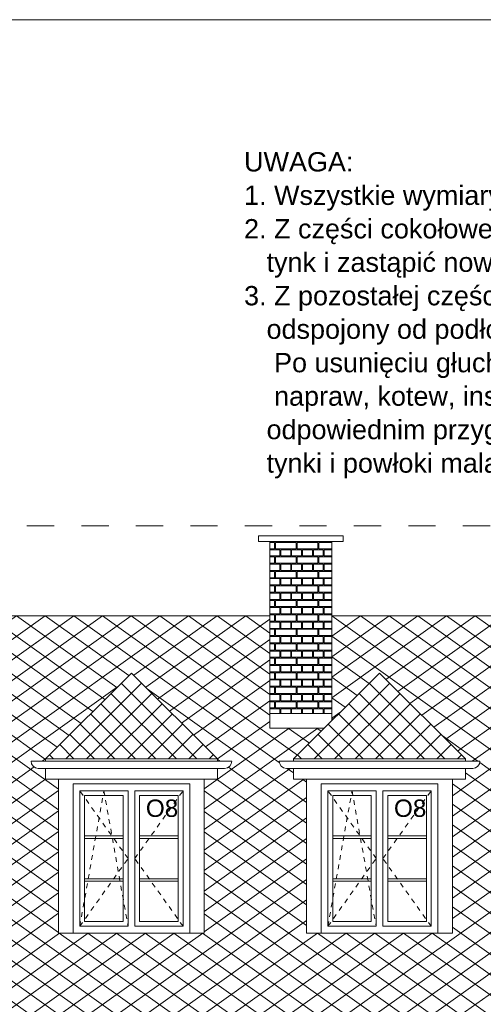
# Model space of a CAD drawing. Extents: x -396299 to -11759, y -15022 to 18278.
# Tile 186 of 205: x -52861 to -48059, y 8075 to 18278. Entities that reach past the tile are written whole.
import ezdxf

# ---------------------------------------------------------------- set-up
doc = ezdxf.new("R2010")
doc.units = 0
doc.header["$MEASUREMENT"] = 0
doc.linetypes.add('Dashed', pattern=[564.444447, 282.222223, -282.222223])
doc.linetypes.add('Hidden Line', pattern=[100, 50, -50])
for name, color, linetype, lineweight, true_color in [('A-Opisy_Nr_Pióra__88', 7, 'Continuous', 20, 0xfd4435), ('Arch kolorystyka_Nr_Pióra__102', 7, 'Continuous', 13, 0xcccccc), ('arch wypelnienia_Nr_Pióra__2', 7, 'Continuous', 13, 0x7f7f7f)]:
    doc.layers.add(name, color=color, linetype=linetype, lineweight=lineweight, true_color=true_color)
for name, color, linetype, lineweight in [('Arch opisy okien_Nr_Pióra__21', 7, 'Continuous', 13), ('Arch opisy_Nr_Pióra__5', 7, 'Continuous', 13), ('ARCH TABELA_Nr_Pióra__21', 7, 'Continuous', 13), ('INWENT DACH_Nr_Pióra__21', 7, 'Continuous', 13), ('INWENT ODWODNIENIE_Nr_Pióra__5', 7, 'Continuous', 13), ('INWENT. DRZWI_Nr_Pióra__21', 7, 'Continuous', 13), ('INWENT. OKNA_Nr_Pióra__21', 7, 'Continuous', 13), ('INWENT.ŚCIANY_Nr_Pióra__21', 7, 'Continuous', 13)]:
    doc.layers.add(name, color=color, linetype=linetype, lineweight=lineweight)
doc.styles.add('GENERATED_STYLE_10', font='arial.ttf')
doc.styles.add('GENERATED_STYLE_8', font='arial.ttf')

# ---------------------------------------------------------------- blocks, each defined once
blk = doc.blocks.new('*X8')
at = {"layer": 'Arch kolorystyka_Nr_Pióra__102', "linetype": 'Continuous'}
for p, q in [((-50222, 12861), (-50269, 12861)), ((-50222, 12796), (-50222, 12861)), ((-49997, 12861), (-50212, 12861)), ((-50212, 12796), (-50212, 12861)), ((-49997, 12796), (-49997, 12861)), ((-49772, 12861), (-49987, 12861)), ((-49987, 12796), (-49987, 12861)), ((-49772, 12796), (-49772, 12861)), ((-49629, 12861), (-49762, 12861)), ((-49762, 12796), (-49762, 12861)), ((-50269, 12796), (-50222, 12796)), ((-50269, 12786), (-50269, 12721)), ((-50269, 12786), (-50166, 12786)), ((-50212, 12796), (-49997, 12796)), ((-50166, 12786), (-50166, 12721)), ((-50156, 12786), (-50156, 12721)), ((-50156, 12786), (-50054, 12786)), ((-50054, 12786), (-50054, 12721)), ((-50044, 12786), (-50044, 12721)), ((-50044, 12786), (-49941, 12786)), ((-49987, 12796), (-49772, 12796)), ((-49941, 12786), (-49941, 12721)), ((-49931, 12786), (-49931, 12721)), ((-49931, 12786), (-49829, 12786)), ((-49829, 12786), (-49829, 12721)), ((-49819, 12786), (-49819, 12721)), ((-49819, 12786), (-49716, 12786)), ((-49762, 12796), (-49629, 12796)), ((-49716, 12786), (-49716, 12721)), ((-49706, 12786), (-49706, 12721)), ((-49706, 12786), (-49629, 12786)), ((-50269, 12721), (-50166, 12721)), ((-50222, 12711), (-50269, 12711)), ((-50222, 12646), (-50222, 12711)), ((-49997, 12711), (-50212, 12711)), ((-50212, 12646), (-50212, 12711)), ((-50156, 12721), (-50054, 12721)), ((-50044, 12721), (-49941, 12721)), ((-49997, 12646), (-49997, 12711)), ((-49772, 12711), (-49987, 12711)), ((-49987, 12646), (-49987, 12711)), ((-49931, 12721), (-49829, 12721)), ((-49819, 12721), (-49716, 12721)), ((-49772, 12646), (-49772, 12711)), ((-49629, 12711), (-49762, 12711)), ((-49762, 12646), (-49762, 12711)), ((-49706, 12721), (-49629, 12721)), ((-50269, 12646), (-50222, 12646)), ((-50269, 12636), (-50269, 12571)), ((-50269, 12636), (-50166, 12636)), ((-50269, 12571), (-50166, 12571)), ((-50222, 12561), (-50269, 12561)), ((-50222, 12496), (-50222, 12561)), ((-50212, 12646), (-49997, 12646)), ((-49997, 12561), (-50212, 12561)), ((-50212, 12496), (-50212, 12561)), ((-50166, 12636), (-50166, 12571)), ((-50156, 12636), (-50156, 12571)), ((-50156, 12636), (-50054, 12636)), ((-50156, 12571), (-50054, 12571)), ((-50054, 12636), (-50054, 12571)), ((-50044, 12636), (-50044, 12571)), ((-50044, 12636), (-49941, 12636)), ((-50044, 12571), (-49941, 12571)), ((-49997, 12496), (-49997, 12561)), ((-49987, 12646), (-49772, 12646)), ((-49772, 12561), (-49987, 12561)), ((-49987, 12496), (-49987, 12561)), ((-49941, 12636), (-49941, 12571)), ((-49931, 12636), (-49931, 12571)), ((-49931, 12636), (-49829, 12636)), ((-49931, 12571), (-49829, 12571)), ((-49829, 12636), (-49829, 12571)), ((-49819, 12636), (-49819, 12571)), ((-49819, 12636), (-49716, 12636)), ((-49819, 12571), (-49716, 12571)), ((-49772, 12496), (-49772, 12561)), ((-49762, 12646), (-49629, 12646)), ((-49629, 12561), (-49762, 12561)), ((-49762, 12496), (-49762, 12561)), ((-49716, 12636), (-49716, 12571)), ((-49706, 12636), (-49706, 12571)), ((-49706, 12636), (-49629, 12636)), ((-49706, 12571), (-49629, 12571)), ((-50269, 12496), (-50222, 12496)), ((-50269, 12486), (-50269, 12421)), ((-50269, 12486), (-50166, 12486)), ((-50212, 12496), (-49997, 12496)), ((-50166, 12486), (-50166, 12421)), ((-50156, 12486), (-50156, 12421)), ((-50156, 12486), (-50054, 12486)), ((-50054, 12486), (-50054, 12421)), ((-50044, 12486), (-50044, 12421)), ((-50044, 12486), (-49941, 12486)), ((-49987, 12496), (-49772, 12496)), ((-49941, 12486), (-49941, 12421)), ((-49931, 12486), (-49931, 12421)), ((-49931, 12486), (-49829, 12486)), ((-49829, 12486), (-49829, 12421)), ((-49819, 12486), (-49819, 12421)), ((-49819, 12486), (-49716, 12486)), ((-49762, 12496), (-49629, 12496)), ((-49716, 12486), (-49716, 12421)), ((-49706, 12486), (-49706, 12421)), ((-49706, 12486), (-49629, 12486)), ((-50269, 12421), (-50166, 12421)), ((-50222, 12411), (-50269, 12411)), ((-50222, 12346), (-50222, 12411)), ((-49997, 12411), (-50212, 12411)), ((-50212, 12346), (-50212, 12411)), ((-50156, 12421), (-50054, 12421)), ((-50044, 12421), (-49941, 12421)), ((-49997, 12346), (-49997, 12411)), ((-49772, 12411), (-49987, 12411)), ((-49987, 12346), (-49987, 12411)), ((-49931, 12421), (-49829, 12421)), ((-49819, 12421), (-49716, 12421)), ((-49772, 12346), (-49772, 12411)), ((-49629, 12411), (-49762, 12411)), ((-49762, 12346), (-49762, 12411)), ((-49706, 12421), (-49629, 12421)), ((-50269, 12346), (-50222, 12346)), ((-50269, 12336), (-50269, 12271)), ((-50269, 12336), (-50166, 12336)), ((-50269, 12271), (-50166, 12271)), ((-50222, 12261), (-50269, 12261)), ((-50222, 12196), (-50222, 12261)), ((-50212, 12346), (-49997, 12346)), ((-49997, 12261), (-50212, 12261)), ((-50212, 12196), (-50212, 12261)), ((-50166, 12336), (-50166, 12271)), ((-50156, 12336), (-50156, 12271)), ((-50156, 12336), (-50054, 12336)), ((-50156, 12271), (-50054, 12271)), ((-50054, 12336), (-50054, 12271)), ((-50044, 12336), (-50044, 12271)), ((-50044, 12336), (-49941, 12336)), ((-50044, 12271), (-49941, 12271)), ((-49997, 12196), (-49997, 12261)), ((-49987, 12346), (-49772, 12346)), ((-49772, 12261), (-49987, 12261)), ((-49987, 12196), (-49987, 12261)), ((-49941, 12336), (-49941, 12271)), ((-49931, 12336), (-49931, 12271)), ((-49931, 12336), (-49829, 12336)), ((-49931, 12271), (-49829, 12271)), ((-49829, 12336), (-49829, 12271)), ((-49819, 12336), (-49819, 12271)), ((-49819, 12336), (-49716, 12336)), ((-49819, 12271), (-49716, 12271)), ((-49772, 12196), (-49772, 12261)), ((-49762, 12346), (-49629, 12346)), ((-49629, 12261), (-49762, 12261)), ((-49762, 12196), (-49762, 12261)), ((-49716, 12336), (-49716, 12271)), ((-49706, 12336), (-49706, 12271)), ((-49706, 12336), (-49629, 12336)), ((-49706, 12271), (-49629, 12271)), ((-50269, 12196), (-50222, 12196)), ((-50269, 12186), (-50269, 12121)), ((-50269, 12186), (-50166, 12186)), ((-50212, 12196), (-49997, 12196)), ((-50166, 12186), (-50166, 12121)), ((-50156, 12186), (-50156, 12121)), ((-50156, 12186), (-50054, 12186)), ((-50054, 12186), (-50054, 12121)), ((-50044, 12186), (-50044, 12121)), ((-50044, 12186), (-49941, 12186)), ((-49987, 12196), (-49772, 12196)), ((-49941, 12186), (-49941, 12121)), ((-49931, 12186), (-49931, 12121)), ((-49931, 12186), (-49829, 12186)), ((-49829, 12186), (-49829, 12121)), ((-49819, 12186), (-49819, 12121)), ((-49819, 12186), (-49716, 12186)), ((-49762, 12196), (-49629, 12196)), ((-49716, 12186), (-49716, 12121)), ((-49706, 12186), (-49706, 12121)), ((-49706, 12186), (-49629, 12186)), ((-50269, 12121), (-50166, 12121)), ((-50222, 12111), (-50269, 12111)), ((-50269, 12046), (-50222, 12046)), ((-50222, 12046), (-50222, 12111)), ((-49997, 12111), (-50212, 12111)), ((-50212, 12046), (-50212, 12111)), ((-50212, 12046), (-49997, 12046)), ((-50156, 12121), (-50054, 12121)), ((-50044, 12121), (-49941, 12121)), ((-49997, 12046), (-49997, 12111)), ((-49772, 12111), (-49987, 12111)), ((-49987, 12046), (-49987, 12111)), ((-49987, 12046), (-49772, 12046)), ((-49931, 12121), (-49829, 12121)), ((-49819, 12121), (-49716, 12121)), ((-49772, 12046), (-49772, 12111)), ((-49629, 12111), (-49762, 12111)), ((-49762, 12046), (-49762, 12111)), ((-49762, 12046), (-49629, 12046)), ((-49706, 12121), (-49629, 12121)), ((-50269, 12036), (-50269, 11971)), ((-50269, 12036), (-50166, 12036)), ((-50269, 11971), (-50166, 11971)), ((-50222, 11961), (-50269, 11961)), ((-50222, 11896), (-50222, 11961)), ((-49997, 11961), (-50212, 11961)), ((-50212, 11896), (-50212, 11961)), ((-50166, 12036), (-50166, 11971)), ((-50156, 12036), (-50156, 11971)), ((-50156, 12036), (-50054, 12036)), ((-50156, 11971), (-50054, 11971)), ((-50054, 12036), (-50054, 11971)), ((-50044, 12036), (-50044, 11971)), ((-50044, 12036), (-49941, 12036)), ((-50044, 11971), (-49941, 11971)), ((-49997, 11896), (-49997, 11961)), ((-49772, 11961), (-49987, 11961)), ((-49987, 11896), (-49987, 11961)), ((-49941, 12036), (-49941, 11971)), ((-49931, 12036), (-49931, 11971)), ((-49931, 12036), (-49829, 12036)), ((-49931, 11971), (-49829, 11971)), ((-49829, 12036), (-49829, 11971)), ((-49819, 12036), (-49819, 11971)), ((-49819, 12036), (-49716, 12036)), ((-49819, 11971), (-49716, 11971)), ((-49772, 11896), (-49772, 11961)), ((-49629, 11961), (-49762, 11961)), ((-49762, 11896), (-49762, 11961)), ((-49716, 12036), (-49716, 11971)), ((-49706, 12036), (-49706, 11971)), ((-49706, 12036), (-49629, 12036)), ((-49706, 11971), (-49629, 11971)), ((-50269, 11896), (-50222, 11896)), ((-50269, 11886), (-50269, 11821)), ((-50269, 11886), (-50166, 11886)), ((-50212, 11896), (-49997, 11896)), ((-50166, 11886), (-50166, 11821)), ((-50156, 11886), (-50156, 11821)), ((-50156, 11886), (-50054, 11886)), ((-50054, 11886), (-50054, 11821)), ((-50044, 11886), (-50044, 11821)), ((-50044, 11886), (-49941, 11886)), ((-49987, 11896), (-49772, 11896)), ((-49941, 11886), (-49941, 11821)), ((-49931, 11886), (-49931, 11821)), ((-49931, 11886), (-49829, 11886)), ((-49829, 11886), (-49829, 11821)), ((-49819, 11886), (-49819, 11821)), ((-49819, 11886), (-49716, 11886)), ((-49762, 11896), (-49629, 11896)), ((-49716, 11886), (-49716, 11821)), ((-49706, 11886), (-49706, 11821)), ((-49706, 11886), (-49629, 11886)), ((-50269, 11821), (-50166, 11821)), ((-50222, 11811), (-50269, 11811)), ((-50269, 11746), (-50222, 11746)), ((-50269, 11736), (-50269, 11671)), ((-50269, 11736), (-50166, 11736)), ((-50222, 11746), (-50222, 11811)), ((-49997, 11811), (-50212, 11811)), ((-50212, 11746), (-50212, 11811)), ((-50212, 11746), (-49997, 11746)), ((-50166, 11736), (-50166, 11671)), ((-50156, 11821), (-50054, 11821)), ((-50156, 11736), (-50156, 11671)), ((-50156, 11736), (-50054, 11736)), ((-50054, 11736), (-50054, 11671)), ((-50044, 11821), (-49941, 11821)), ((-50044, 11736), (-50044, 11671)), ((-50044, 11736), (-49941, 11736)), ((-49997, 11746), (-49997, 11811)), ((-49772, 11811), (-49987, 11811)), ((-49987, 11746), (-49987, 11811)), ((-49987, 11746), (-49772, 11746)), ((-49941, 11736), (-49941, 11671)), ((-49931, 11821), (-49829, 11821)), ((-49931, 11736), (-49931, 11671)), ((-49931, 11736), (-49829, 11736)), ((-49829, 11736), (-49829, 11671)), ((-49819, 11821), (-49716, 11821)), ((-49819, 11736), (-49819, 11671)), ((-49819, 11736), (-49716, 11736)), ((-49772, 11746), (-49772, 11811)), ((-49629, 11811), (-49762, 11811)), ((-49762, 11746), (-49762, 11811)), ((-49762, 11746), (-49629, 11746)), ((-49716, 11736), (-49716, 11671)), ((-49706, 11821), (-49629, 11821)), ((-49706, 11736), (-49706, 11671)), ((-49706, 11736), (-49629, 11736)), ((-50269, 11671), (-50166, 11671)), ((-50222, 11661), (-50269, 11661)), ((-50222, 11596), (-50222, 11661)), ((-49997, 11661), (-50212, 11661)), ((-50212, 11596), (-50212, 11661)), ((-50156, 11671), (-50054, 11671)), ((-50044, 11671), (-49941, 11671)), ((-49997, 11596), (-49997, 11661)), ((-49772, 11661), (-49987, 11661)), ((-49987, 11596), (-49987, 11661)), ((-49931, 11671), (-49829, 11671)), ((-49819, 11671), (-49716, 11671)), ((-49772, 11596), (-49772, 11661)), ((-49629, 11661), (-49762, 11661)), ((-49762, 11596), (-49762, 11661)), ((-49706, 11671), (-49629, 11671)), ((-50269, 11596), (-50222, 11596)), ((-50269, 11586), (-50269, 11521)), ((-50269, 11586), (-50166, 11586)), ((-50212, 11596), (-49997, 11596)), ((-50166, 11586), (-50166, 11521)), ((-50156, 11586), (-50156, 11521)), ((-50156, 11586), (-50054, 11586)), ((-50054, 11586), (-50054, 11521)), ((-50044, 11586), (-50044, 11521)), ((-50044, 11586), (-49941, 11586)), ((-49987, 11596), (-49772, 11596)), ((-49941, 11586), (-49941, 11521)), ((-49931, 11586), (-49931, 11521)), ((-49931, 11586), (-49829, 11586)), ((-49829, 11586), (-49829, 11521)), ((-49819, 11586), (-49819, 11521)), ((-49819, 11586), (-49716, 11586)), ((-49762, 11596), (-49629, 11596)), ((-49716, 11586), (-49716, 11521)), ((-49706, 11586), (-49706, 11521)), ((-49706, 11586), (-49629, 11586)), ((-50269, 11521), (-50166, 11521)), ((-50222, 11511), (-50269, 11511)), ((-50269, 11446), (-50222, 11446)), ((-50269, 11436), (-50269, 11371)), ((-50269, 11436), (-50166, 11436)), ((-50222, 11446), (-50222, 11511)), ((-49997, 11511), (-50212, 11511)), ((-50212, 11446), (-50212, 11511)), ((-50212, 11446), (-49997, 11446)), ((-50166, 11436), (-50166, 11371)), ((-50156, 11521), (-50054, 11521)), ((-50156, 11436), (-50156, 11371)), ((-50156, 11436), (-50054, 11436)), ((-50054, 11436), (-50054, 11371)), ((-50044, 11521), (-49941, 11521)), ((-50044, 11436), (-50044, 11371)), ((-50044, 11436), (-49941, 11436)), ((-49997, 11446), (-49997, 11511)), ((-49772, 11511), (-49987, 11511)), ((-49987, 11446), (-49987, 11511)), ((-49987, 11446), (-49772, 11446)), ((-49941, 11436), (-49941, 11371)), ((-49931, 11521), (-49829, 11521)), ((-49931, 11436), (-49931, 11371)), ((-49931, 11436), (-49829, 11436)), ((-49829, 11436), (-49829, 11371)), ((-49819, 11521), (-49716, 11521)), ((-49819, 11436), (-49819, 11371)), ((-49819, 11436), (-49716, 11436)), ((-49772, 11446), (-49772, 11511)), ((-49629, 11511), (-49762, 11511)), ((-49762, 11446), (-49762, 11511)), ((-49762, 11446), (-49629, 11446)), ((-49716, 11436), (-49716, 11371)), ((-49706, 11521), (-49629, 11521)), ((-49706, 11436), (-49706, 11371)), ((-49706, 11436), (-49629, 11436)), ((-50269, 11371), (-50166, 11371)), ((-50222, 11361), (-50269, 11361)), ((-50222, 11296), (-50222, 11361)), ((-49997, 11361), (-50212, 11361)), ((-50212, 11296), (-50212, 11361)), ((-50156, 11371), (-50054, 11371)), ((-50044, 11371), (-49941, 11371)), ((-49997, 11296), (-49997, 11361)), ((-49772, 11361), (-49987, 11361)), ((-49987, 11296), (-49987, 11361)), ((-49931, 11371), (-49829, 11371)), ((-49819, 11371), (-49716, 11371)), ((-49772, 11296), (-49772, 11361)), ((-49629, 11361), (-49762, 11361)), ((-49762, 11296), (-49762, 11361)), ((-49706, 11371), (-49629, 11371)), ((-50269, 11296), (-50222, 11296)), ((-50269, 11286), (-50269, 11221)), ((-50269, 11286), (-50166, 11286)), ((-50212, 11296), (-49997, 11296)), ((-50166, 11286), (-50166, 11221)), ((-50156, 11286), (-50156, 11221)), ((-50156, 11286), (-50054, 11286)), ((-50054, 11286), (-50054, 11221)), ((-50044, 11286), (-50044, 11221)), ((-50044, 11286), (-49941, 11286)), ((-49987, 11296), (-49772, 11296)), ((-49941, 11286), (-49941, 11221)), ((-49931, 11286), (-49931, 11221)), ((-49931, 11286), (-49829, 11286)), ((-49829, 11286), (-49829, 11221)), ((-49819, 11286), (-49819, 11221)), ((-49819, 11286), (-49716, 11286)), ((-49762, 11296), (-49629, 11296)), ((-49716, 11286), (-49716, 11221)), ((-49706, 11286), (-49706, 11221)), ((-49706, 11286), (-49629, 11286)), ((-50269, 11221), (-50166, 11221)), ((-50222, 11211), (-50269, 11211)), ((-50269, 11146), (-50222, 11146)), ((-50269, 11136), (-50166, 11136)), ((-50222, 11146), (-50222, 11211)), ((-49997, 11211), (-50212, 11211)), ((-50212, 11146), (-50212, 11211)), ((-50212, 11146), (-49997, 11146)), ((-50166, 11136), (-50166, 11088)), ((-50156, 11221), (-50054, 11221)), ((-50156, 11136), (-50156, 11088)), ((-50156, 11136), (-50054, 11136)), ((-50054, 11136), (-50054, 11088)), ((-50044, 11221), (-49941, 11221)), ((-50044, 11136), (-50044, 11088)), ((-50044, 11136), (-49941, 11136)), ((-49997, 11146), (-49997, 11211)), ((-49772, 11211), (-49987, 11211)), ((-49987, 11146), (-49987, 11211)), ((-49987, 11146), (-49772, 11146)), ((-49941, 11136), (-49941, 11088)), ((-49931, 11221), (-49829, 11221)), ((-49931, 11136), (-49931, 11088)), ((-49931, 11136), (-49829, 11136)), ((-49829, 11136), (-49829, 11088)), ((-49819, 11221), (-49716, 11221)), ((-49819, 11136), (-49819, 11088)), ((-49819, 11136), (-49716, 11136)), ((-49772, 11146), (-49772, 11211)), ((-49629, 11211), (-49762, 11211)), ((-49762, 11146), (-49762, 11211)), ((-49762, 11146), (-49629, 11146)), ((-49716, 11136), (-49716, 11088)), ((-49706, 11221), (-49629, 11221)), ((-49706, 11136), (-49706, 11088)), ((-49706, 11136), (-49629, 11136))]:
    blk.add_line(p, q, dxfattribs=at)
blk = doc.blocks.new('Wypełnienie_4')
at = {"layer": 'Arch kolorystyka_Nr_Pióra__102', "linetype": 'Continuous'}
blk.add_blockref('*X8', (0, 0), dxfattribs=at)

msp = doc.modelspace()

# ---------------------------------------------------------------- hatches: boundary and pattern name
at = {"layer": 'arch wypelnienia_Nr_Pióra__2', "linetype": 'Continuous'}
h = msp.add_hatch(dxfattribs=at)
h.set_pattern_fill('Concrete_Block', color=256, style=0, pattern_type=2)
h.set_pattern_definition([(35.5377, (-49628.74, 12100.65), (-148.4924, 106.066), []), (144.4623, (-49628.74, 12100.65), (148.4924, 106.066), [])])
h.paths.add_polyline_path([(-60568.7, 12100.6), (-60568.7, 11203.2), (-60263.7, 11508.2), (-59373.7, 10618.2), (-59373.7, 10594.7), (-59223.7, 10594.7, -0.4118753), (-59298.7, 10520.3), (-59373.7, 10520.3), (-59373.7, 10408.2), (-59508.7, 10408.2), (-59508.7, 9324.8), (-58758.7, 8894.3), (-58758.7, 10408.2), (-58893.7, 10408.2), (-58893.7, 10520.3), (-58968.7, 10520.3, -0.4118753), (-59043.7, 10594.7), (-58893.7, 10594.7), (-58893.7, 10595.3), (-58893.7, 10618.2), (-58003.7, 11508.2), (-57113.7, 10618.2), (-57113.7, 10595.3), (-56963.7, 10595.3, -0.4142136), (-57038.7, 10520.3), (-57113.7, 10520.3), (-57113.7, 10408.2), (-57248.7, 10408.2), (-57248.7, 8813.2), (-58617.4, 8813.2), (-58608.7, 8808.2), (-53138.7, 8808.2), (-53138.7, 8778.2), (-53168.7, 8778.2), (-53168.7, 8708.2), (-53268.7, 8708.2), (-53268.7, 8588.2), (-53368.7, 8588.2), (-53368.7, 8488.2), (-53468.7, 8488.2), (-53468.7, 7957.6), (-42298.7, 7957.6), (-42298.7, 7993.2), (-42318.7, 7993.2), (-42318.7, 8023.2), (-42338.7, 8023.2), (-42338.7, 8053.2), (-42358.7, 8053.2), (-42358.7, 8075), (-42367.1, 8075), (-42367.1, 8145.4), (-41898.7, 8765), (-41898.7, 10653.2), (-42098.7, 10653.2), (-42098.7, 10793.4), (-42173.7, 10793.4, -0.4062368), (-42248.7, 10868.4), (-42098.7, 10869), (-40394.4, 12100.6), (-40948.7, 12100.6), (-40948.7, 11774.4), (-42138.7, 11774.4), (-42138.7, 12100.6), (-46528.7, 12100.6), (-46528.7, 12000.6), (-47328.7, 12000.6), (-47328.7, 12100.6), (-49628.7, 12100.6), (-49628.7, 11013.2), (-49133.7, 11508.2), (-48243.7, 10618.2), (-48243.7, 10594.7), (-48093.7, 10595.3, -0.4142136), (-48168.7, 10520.3), (-48243.7, 10520.3), (-48243.7, 10408.2), (-48378.7, 10408.2), (-48378.7, 8813.2), (-49888.7, 8813.2), (-49888.7, 10408.2), (-50023.7, 10408.2), (-50023.7, 10520.3), (-50098.7, 10520.3, -0.4118753), (-50173.7, 10594.7), (-50023.7, 10594.7), (-50023.7, 10595.3), (-50023.7, 10618.2), (-49703.8, 10938.1), (-50268.7, 10938.1), (-50268.7, 12100.6)], flags=0)
h.paths.add_polyline_path([(-45658.7, 10520.3, -0.4118753), (-45733.7, 10594.7), (-45583.7, 10594.7), (-45583.7, 10618.2), (-44693.7, 11508.2), (-43803.7, 10618.2), (-43803.7, 10594.7), (-43653.7, 10594.7, -0.4118753), (-43728.7, 10520.3), (-43803.7, 10520.3), (-43803.7, 10408.2), (-43938.7, 10408.2), (-43938.7, 8813.2), (-44088.7, 8813.2), (-45298.7, 8813.2), (-45448.7, 8813.2), (-45448.7, 10408.2), (-45583.7, 10408.2), (-45583.7, 10520.3)], flags=0)
h.paths.add_polyline_path([(-47948.7, 10520.3, -0.4118753), (-48023.7, 10594.7), (-47873.7, 10594.7), (-47873.7, 10618.2), (-46983.7, 11508.2), (-46093.7, 10618.2), (-46093.7, 10594.7), (-45943.7, 10594.7, -0.4118753), (-46018.7, 10520.3), (-46093.7, 10520.3), (-46093.7, 10408.2), (-46228.7, 10408.2), (-46228.7, 8813.2), (-46378.7, 8813.2), (-47588.7, 8813.2), (-47738.7, 8813.2), (-47738.7, 10408.2), (-47873.7, 10408.2), (-47873.7, 10520.3)], flags=0)
h.paths.add_polyline_path([(-52743.7, 10594.7), (-52593.7, 10594.7), (-52593.7, 10595.3), (-52593.7, 10618.2), (-51703.7, 11508.2), (-50813.7, 10618.2), (-50813.7, 10595.3), (-50663.7, 10595.3, -0.4142136), (-50738.7, 10520.3), (-50813.7, 10520.3), (-50813.7, 10408.2), (-50948.7, 10408.2), (-50948.7, 8813.2), (-52458.7, 8813.2), (-52458.7, 10408.2), (-52593.7, 10408.2), (-52593.7, 10520.3), (-52668.7, 10520.3, -0.4118753)], flags=0)
h.paths.add_polyline_path([(-56778.7, 10520.3, -0.4118753), (-56853.7, 10594.7), (-56703.7, 10594.7), (-56703.7, 10595.3), (-56703.7, 10618.2), (-55813.7, 11508.2), (-54923.7, 10618.2), (-54923.7, 10595.3), (-54773.7, 10595.3, -0.4142136), (-54848.7, 10520.3), (-54923.7, 10520.3), (-54923.7, 10408.2), (-55058.7, 10408.2), (-55058.7, 8813.2), (-56568.7, 8813.2), (-56568.7, 10408.2), (-56703.7, 10408.2), (-56703.7, 10520.3)], flags=0)
h = msp.add_hatch(dxfattribs=at)
h.set_pattern_fill('Concrete_Block', color=256, style=0, pattern_type=2)
h.set_pattern_definition([(45, (-51703.74, 11508.18), (-106.066, 106.066), []), (135, (-51703.74, 11508.18), (106.066, 106.066), [])])
h.paths.add_polyline_path([(-50813.7, 10618.2), (-51703.7, 11508.2), (-52593.7, 10618.2)], flags=0)
h = msp.add_hatch(dxfattribs=at)
h.set_pattern_fill('Concrete_Block', color=256, style=0, pattern_type=2)
h.set_pattern_definition([(45, (-49133.74, 11508.18), (-106.066, 106.066), []), (135, (-49133.74, 11508.18), (106.066, 106.066), [])])
h.paths.add_polyline_path([(-48243.7, 10618.2), (-49133.7, 11508.2), (-50023.7, 10618.2)], flags=0)

# ---------------------------------------------------------------- linework, layer by layer
at = {"layer": 'A-Opisy_Nr_Pióra__88', "linetype": 'Dashed'}
msp.add_line((-42343.7, 13032.3), (-62661, 13032.3), dxfattribs=at)
at = {"layer": 'ARCH TABELA_Nr_Pióra__21', "linetype": 'Continuous'}
msp.add_line((-86758.7, 18278.4), (-11758.7, 18278.4), dxfattribs=at)
at = {"layer": 'INWENT DACH_Nr_Pióra__21', "linetype": 'Continuous'}
for p, q in [((-50388.7, 12930.6), (-50388.7, 12870.6)), ((-50388.7, 12930.6), (-49508.7, 12930.6)), ((-50388.7, 12870.6), (-49508.7, 12870.6)), ((-49508.7, 12930.6), (-49508.7, 12870.6)), ((-60568.7, 12100.6), (-50268.7, 12100.6)), ((-49628.7, 12100.6), (-47328.7, 12100.6)), ((-52593.7, 10618.2), (-51703.7, 11508.2)), ((-50813.7, 10618.2), (-51703.7, 11508.2)), ((-50023.7, 10618.2), (-49133.7, 11508.2)), ((-48243.7, 10618.2), (-49133.7, 11508.2)), ((-50268.7, 11088.1), (-49628.7, 11088.1)), ((-50268.7, 10938.1), (-49703.8, 10938.1)), ((-52593.7, 10618.2), (-50813.7, 10618.2)), ((-52593.7, 10594.7), (-52593.7, 10618.2)), ((-50813.7, 10594.7), (-50813.7, 10618.2)), ((-50023.7, 10618.2), (-48243.7, 10618.2)), ((-50023.7, 10594.7), (-50023.7, 10618.2)), ((-48243.7, 10594.7), (-48243.7, 10618.2)), ((-52593.7, 10408.2), (-52593.7, 10520.3)), ((-50813.7, 10408.2), (-50813.7, 10520.3)), ((-50023.7, 10408.2), (-50023.7, 10520.3)), ((-48243.7, 10408.2), (-48243.7, 10520.3)), ((-52593.7, 10408.2), (-50813.7, 10408.2)), ((-50023.7, 10408.2), (-48243.7, 10408.2))]:
    msp.add_line(p, q, dxfattribs=at)
at = {"layer": 'INWENT ODWODNIENIE_Nr_Pióra__5', "linetype": 'Continuous'}
for p, q in [((-52743.7, 10594.7), (-50663.7, 10594.7)), ((-50738.7, 10520.3), (-52668.7, 10520.3)), ((-50173.7, 10594.7), (-48093.7, 10594.7)), ((-48168.7, 10520.3), (-50098.7, 10520.3))]:
    msp.add_line(p, q, dxfattribs=at)
for centre, start, end in [((-52668.7, 10595.3), 180.45779, 270), ((-50738.7, 10595.3), 270, 0), ((-50098.7, 10595.3), 180.45779, 270), ((-48168.7, 10595.3), 270, 0)]:
    msp.add_arc(centre, 75, start, end, dxfattribs=at)
at = {"layer": 'INWENT. DRZWI_Nr_Pióra__21', "linetype": 'Hidden Line'}
for p, q in [((-52238.7, 8883.2), (-51988.7, 10288.2)), ((-51738.7, 9585.7), (-52238.7, 10288.2)), ((-51988.7, 10288.2), (-51738.7, 8883.2)), ((-51668.7, 9585.7), (-51168.7, 10288.2)), ((-49668.7, 8883.2), (-49418.7, 10288.2)), ((-49168.7, 9585.7), (-49668.7, 10288.2)), ((-49418.7, 10288.2), (-49168.7, 8883.2)), ((-49098.7, 9585.7), (-48598.7, 10288.2)), ((-52238.7, 8883.2), (-51738.7, 9585.7)), ((-51168.7, 8883.2), (-51668.7, 9585.7)), ((-49668.7, 8883.2), (-49168.7, 9585.7)), ((-48598.7, 8883.2), (-49098.7, 9585.7))]:
    msp.add_line(p, q, dxfattribs=at)
at = {"layer": 'INWENT. OKNA_Nr_Pióra__21', "linetype": 'Continuous'}
for p, q in [((-52238.7, 10288.2), (-51738.7, 10288.2)), ((-52238.7, 8883.2), (-52238.7, 10288.2)), ((-52188.7, 10238.2), (-51788.7, 10238.2)), ((-52188.7, 8933.2), (-52188.7, 10238.2)), ((-51788.7, 8933.2), (-51788.7, 10238.2)), ((-51738.7, 8883.2), (-51738.7, 10288.2)), ((-51668.7, 8883.2), (-51668.7, 10288.2)), ((-51668.7, 10288.2), (-51168.7, 10288.2)), ((-51618.7, 10238.2), (-51218.7, 10238.2)), ((-51618.7, 8933.2), (-51618.7, 10238.2)), ((-51218.7, 8933.2), (-51218.7, 10238.2)), ((-51168.7, 8883.2), (-51168.7, 10288.2)), ((-49668.7, 10288.2), (-49168.7, 10288.2)), ((-49668.7, 8883.2), (-49668.7, 10288.2)), ((-49618.7, 10238.2), (-49218.7, 10238.2)), ((-49618.7, 8933.2), (-49618.7, 10238.2)), ((-49218.7, 8933.2), (-49218.7, 10238.2)), ((-49168.7, 8883.2), (-49168.7, 10288.2)), ((-49098.7, 8883.2), (-49098.7, 10288.2)), ((-49098.7, 10288.2), (-48598.7, 10288.2)), ((-49048.7, 10238.2), (-48648.7, 10238.2)), ((-49048.7, 8933.2), (-49048.7, 10238.2)), ((-48648.7, 8933.2), (-48648.7, 10238.2)), ((-48598.7, 8883.2), (-48598.7, 10288.2)), ((-52188.7, 9820.6), (-51788.7, 9820.6)), ((-51618.7, 9820.6), (-51218.7, 9820.6)), ((-49618.7, 9820.6), (-49218.7, 9820.6)), ((-49048.7, 9820.6), (-48648.7, 9820.6)), ((-52188.7, 9794.6), (-51788.7, 9794.6)), ((-51618.7, 9794.6), (-51218.7, 9794.6)), ((-49618.7, 9794.6), (-49218.7, 9794.6)), ((-49048.7, 9794.6), (-48648.7, 9794.6)), ((-52188.7, 9376.8), (-51788.7, 9376.8)), ((-52188.7, 9350.8), (-51788.7, 9350.8)), ((-51618.7, 9376.8), (-51218.7, 9376.8)), ((-51618.7, 9350.8), (-51218.7, 9350.8)), ((-49618.7, 9376.8), (-49218.7, 9376.8)), ((-49618.7, 9350.8), (-49218.7, 9350.8)), ((-49048.7, 9376.8), (-48648.7, 9376.8)), ((-49048.7, 9350.8), (-48648.7, 9350.8)), ((-52238.7, 8883.2), (-51738.7, 8883.2)), ((-52188.7, 8933.2), (-51788.7, 8933.2)), ((-51668.7, 8883.2), (-51168.7, 8883.2)), ((-51618.7, 8933.2), (-51218.7, 8933.2)), ((-49668.7, 8883.2), (-49168.7, 8883.2)), ((-49618.7, 8933.2), (-49218.7, 8933.2)), ((-49098.7, 8883.2), (-48598.7, 8883.2)), ((-49048.7, 8933.2), (-48648.7, 8933.2))]:
    msp.add_line(p, q, dxfattribs=at)
at = {"layer": 'INWENT.ŚCIANY_Nr_Pióra__21', "linetype": 'Continuous'}
for p, q in [((-50268.7, 10938.1), (-50268.7, 12870.6)), ((-49628.7, 11013.2), (-49628.7, 12870.6)), ((-52458.7, 10408.2), (-52458.7, 8813.2)), ((-50948.7, 8813.2), (-50948.7, 10408.2)), ((-49888.7, 10408.2), (-49888.7, 8813.2)), ((-48378.7, 8813.2), (-48378.7, 10408.2)), ((-52308.7, 10358.2), (-51098.7, 10358.2)), ((-52308.7, 10358.2), (-52308.7, 8813.2)), ((-51098.7, 10358.2), (-51098.7, 8813.2)), ((-49738.7, 10358.2), (-48528.7, 10358.2)), ((-49738.7, 10358.2), (-49738.7, 8813.2)), ((-48528.7, 10358.2), (-48528.7, 8813.2)), ((-52458.7, 8813.2), (-50948.7, 8813.2)), ((-49888.7, 8813.2), (-48378.7, 8813.2))]:
    msp.add_line(p, q, dxfattribs=at)

# ---------------------------------------------------------------- block references
at = {"layer": 'Arch kolorystyka_Nr_Pióra__102', "linetype": 'Continuous'}
msp.add_blockref('Wypełnienie_4', (0, 0), dxfattribs=at)

# ---------------------------------------------------------------- texts
at = {"layer": 'Arch opisy okien_Nr_Pióra__21', "linetype": 'Continuous', "char_height": 180, "attachment_point": 3, "style": 'GENERATED_STYLE_8'}
for insert in [(-51218.7, 10197), (-48648.7, 10197)]:
    msp.add_mtext('{O8}', dxfattribs=dict(at, insert=insert))
at = {"layer": 'Arch opisy_Nr_Pióra__5', "linetype": 'Continuous', "insert": (-50536.9, 16905.7), "char_height": 200, "width": 8259.092, "attachment_point": 1, "line_spacing_factor": 1.040261, "style": 'GENERATED_STYLE_10'}
msp.add_mtext('{UWAGA:\\P1. Wszystkie wymiary sprawdzić na budowie\\P2. Z części cokołowej otynkowanej należy usunąć istniejący \\P   tynk i zastąpić nowym renowacyjnym\\P3. Z pozostałej części elewacji należy usunąć tynk częściowo \\P   odspojony od podłoża oraz wykonanie lokalnych napraw. \\P    Po usunięciu głuchych tynków, niefachowo wykonanych \\P    napraw, kotew, instalacji etc. spękanych szpachlówek i \\P   odpowiednim przygotowaniu muru, należy nałożyć nowe \\P   tynki i powłoki malarskie.}', dxfattribs=at)

doc.saveas('drawing.dxf')
